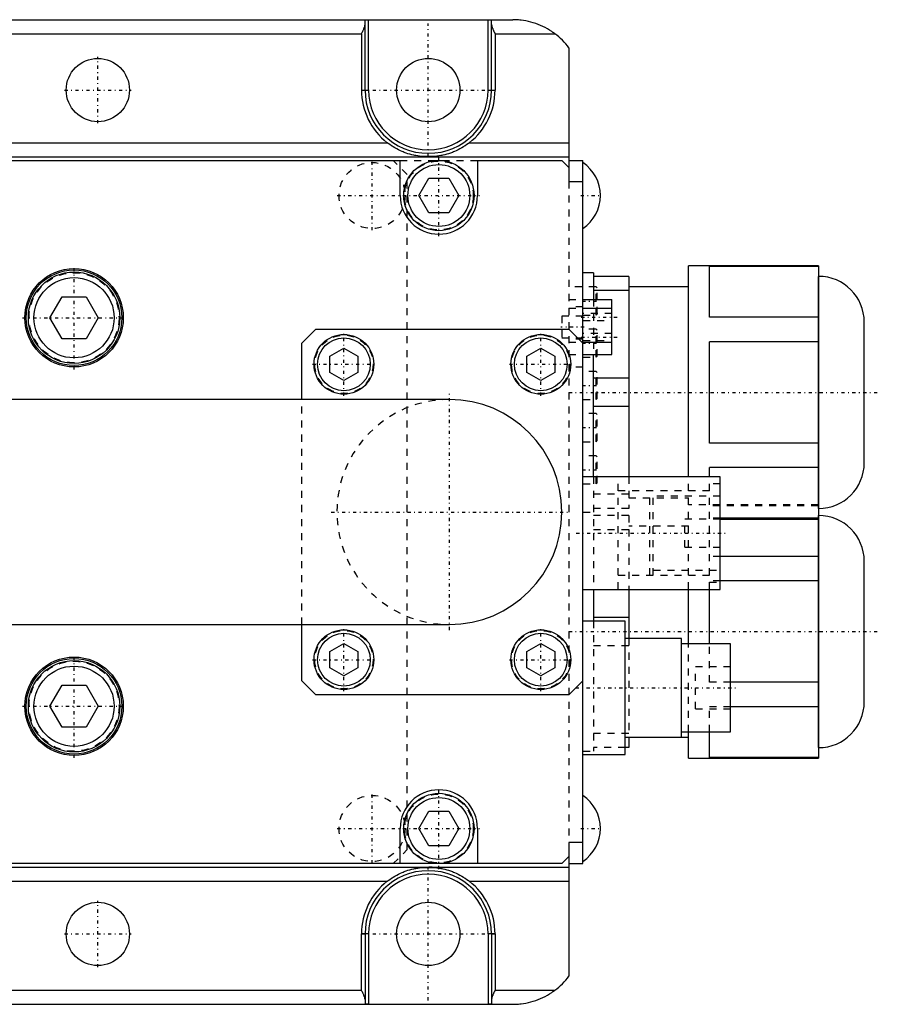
# Model space of a CAD drawing. Extents: x -292 to 171, y -70 to 70.
# Tile 13 of 13: x 49 to 171, y -70 to 70. Entities that reach past the tile are written whole.
import ezdxf

# ---------------------------------------------------------------- set-up
doc = ezdxf.new("R2010")
doc.units = 0
doc.linetypes.add('CENTER', pattern=[1.5, 0.45, -0.5, 0.05, -0.5])
doc.linetypes.add('DASHED', pattern=[2, 1, -1])
for name, color, linetype in [('AM_0', 7, 'CONTINUOUS'), ('AM_3', 7, 'DASHED'), ('AM_7', 7, 'CENTER')]:
    doc.layers.add(name, color=color, linetype=linetype)

msp = doc.modelspace()

# ---------------------------------------------------------------- linework, layer by layer
at = {"layer": 'AM_0', "color": 7, "linetype": 'CONTINUOUS'}
for p, q in [((-21, 70), (119, 70)), ((98.5, 60), (98.5, 70)), ((115.5, 60), (115.5, 70)), ((98, 60), (98, 69.94)), ((116, 60), (116, 69.94)), ((-3.5, 68), (97.5, 68)), ((97.5, 68), (97.5, 60)), ((116.5, 68), (125, 68)), ((116.5, 68), (116.5, 60)), ((127, 66), (127, 47)), ((97.5, 60), (98.5, 60)), ((115.5, 60), (116.5, 60)), ((-7.17, 52.5), (101.17, 52.5)), ((112.83, 52.5), (127, 52.5)), ((-31.9, 50.5), (127, 50.5)), ((108.1, 50.56), (105.9, 50.56)), ((44, 50), (103, 50)), ((103, 45), (103, 50)), ((114, 50), (114, 45)), ((114, 50), (126, 50)), ((126, 50), (127, 49)), ((127, 50), (129, 50)), ((129, -50), (129, 50)), ((105.64, 45), (107.07, 47.48)), ((107.07, 47.48), (109.93, 47.48)), ((109.93, 47.48), (111.36, 45)), ((127, 47), (129, 47)), ((107.07, 42.52), (105.64, 45)), ((111.36, 45), (109.93, 42.52)), ((109.93, 42.52), (107.07, 42.52)), ((162.47, 35), (144, 35)), ((144, 4.99), (144, 35)), ((162.47, 35), (162.47, -35)), ((130.5, 34), (129, 34)), ((130.5, 34), (130.5, 30.2)), ((147, 27.69), (147, 34.89)), ((162.47, 34.89), (147, 34.89)), ((135.5, 33.5), (130.5, 33.5)), ((135.5, 33.5), (135.5, 5)), ((162.51, 33.5), (162.47, 33.5)), ((162.51, 0.5), (162.51, 33.5)), ((135.5, 31.48), (130.5, 31.48)), ((144, 32), (135.5, 32)), ((53.19, 27.62), (54.91, 30.59)), ((54.91, 30.59), (58.34, 30.59)), ((58.34, 30.59), (60.06, 27.62)), ((129, 30.2), (133.1, 30.2)), ((133.1, 22.4), (133.1, 30.2)), ((129, 28.96), (133.1, 28.96)), ((54.91, 24.64), (53.19, 27.62)), ((60.06, 27.62), (58.34, 24.64)), ((162.47, 27.69), (147, 27.69)), ((169, 6.99), (169, 27.01)), ((89, 24), (91, 26)), ((91, 26), (127, 26)), ((127, 26), (129, 24)), ((58.34, 24.64), (54.91, 24.64)), ((89, 16), (89, 24)), ((129, 24.16), (133.1, 24.16)), ((147, 9.81), (147, 24.19)), ((162.47, 24.19), (147, 24.19)), ((93, 22.15), (95, 23.31)), ((95, 23.31), (97, 22.15)), ((121, 22.15), (123, 23.31)), ((123, 23.31), (125, 22.15)), ((129, 22.4), (133.1, 22.4)), ((130.5, 5), (130.5, 22.41)), ((93, 19.85), (93, 22.15)), ((97, 22.15), (97, 19.85)), ((121, 19.85), (121, 22.15)), ((125, 22.15), (125, 19.85)), ((95, 18.69), (93, 19.85)), ((97, 19.85), (95, 18.69)), ((123, 18.69), (121, 19.85)), ((125, 19.85), (123, 18.69)), ((135.5, 19.02), (130.5, 19.02)), ((110, 16), (11.15, 16)), ((135.5, 14.98), (130.5, 14.98)), ((162.47, 9.81), (147, 9.81)), ((147, 5), (147, 6.31)), ((162.47, 6.31), (147, 6.31)), ((148.5, 5), (129, 5)), ((148.5, -11), (148.5, 5)), ((162.47, 0.5), (162.51, 0.5)), ((162.47, -0.89), (148.5, -0.89)), ((148.5, -1), (162.47, -1)), ((162.51, -0.5), (162.47, -0.5)), ((162.51, -33.5), (162.51, -0.5)), ((162.47, -6.31), (148.5, -6.31)), ((169, -27.01), (169, -6.99)), ((129, -11), (148.5, -11)), ((130.5, -11), (130.5, -15.5)), ((135.5, -11), (135.5, -18)), ((144, -18.75), (144, -10.99)), ((147, -18.75), (147, -10.99)), ((162.47, -9.81), (148.5, -9.81)), ((135.5, -14.98), (130.5, -14.98)), ((11.15, -16), (110, -16)), ((89, -24), (89, -16)), ((135, -15.5), (129, -15.5)), ((135, -34.5), (135, -15.5)), ((143, -18), (135, -18)), ((143, -32), (143, -18)), ((93, -19.85), (95, -18.69)), ((95, -18.69), (97, -19.85)), ((121, -19.85), (123, -18.69)), ((123, -18.69), (125, -19.85)), ((150, -18.75), (143, -18.75)), ((150, -31.25), (150, -18.75)), ((93, -22.15), (93, -19.85)), ((97, -19.85), (97, -22.15)), ((121, -22.15), (121, -19.85)), ((125, -19.85), (125, -22.15)), ((95, -23.31), (93, -22.15)), ((97, -22.15), (95, -23.31)), ((123, -23.31), (121, -22.15)), ((125, -22.15), (123, -23.31)), ((53.19, -27.62), (54.91, -24.64)), ((54.91, -24.64), (58.34, -24.64)), ((58.34, -24.64), (60.06, -27.62)), ((91, -26), (89, -24)), ((129, -24), (127, -26)), ((162.47, -24.19), (150, -24.19)), ((127, -26), (91, -26)), ((54.91, -30.59), (53.19, -27.62)), ((60.06, -27.62), (58.34, -30.59)), ((162.47, -27.69), (150, -27.69)), ((58.34, -30.59), (54.91, -30.59)), ((135, -32), (144, -32)), ((135.5, -32.02), (135.5, -33.5)), ((143, -31.25), (150, -31.25)), ((144, -35), (144, -31.27)), ((147, -34.89), (147, -31.27)), ((135.5, -33.5), (135, -33.5)), ((162.47, -33.5), (162.51, -33.5)), ((129, -34.5), (135, -34.5)), ((144, -35), (162.47, -35)), ((162.47, -34.89), (147, -34.89)), ((105.64, -45), (107.07, -42.53)), ((107.07, -42.53), (109.93, -42.53)), ((109.93, -42.53), (111.36, -45)), ((103, -50), (103, -45)), ((107.07, -47.48), (105.64, -45)), ((111.36, -45), (109.93, -47.48)), ((114, -45), (114, -50)), ((109.93, -47.48), (107.07, -47.48)), ((129, -47), (127, -47)), ((127, -47), (127, -66)), ((127, -49), (126, -50)), ((126, -50), (-31, -50)), ((127, -50), (129, -50)), ((-31.9, -50.5), (127, -50.5)), ((105.9, -50.56), (108.1, -50.56)), ((-7.17, -52.5), (101.17, -52.5)), ((112.83, -52.5), (127, -52.5)), ((97.5, -68), (97.5, -60)), ((98.5, -60), (97.5, -60)), ((98, -60), (98, -69.94)), ((98.5, -60), (98.5, -70)), ((115.5, -60), (115.5, -70)), ((116.5, -60), (115.5, -60)), ((116, -60), (116, -69.94)), ((116.5, -60), (116.5, -68)), ((-3.5, -68), (97.5, -68)), ((116.5, -68), (125, -68)), ((-21, -70), (119, -70))]:
    msp.add_line(p, q, dxfattribs=at)
for points in [[(98, 69.94, 0), (98, 69.94, 0), (98, 69.94, 0), (98, 69.94, 0), (98, 69.94, 0), (98, 69.94, 0), (98, 69.94, 0), (98, 69.95, 0), (98, 69.95, 0), (98, 69.95, 0), (98, 69.95, 0), (98, 69.95, 0), (98, 69.95, 0), (98.01, 69.95, 0), (98.01, 69.96, 0), (98.01, 69.96, 0), (98.01, 69.96, 0), (98.01, 69.96, 0), (98.01, 69.96, 0), (98.01, 69.96, 0), (98.01, 69.96, 0), (98.02, 69.96, 0), (98.02, 69.96, 0), (98.02, 69.97, 0), (98.02, 69.97, 0), (98.02, 69.97, 0), (98.02, 69.97, 0), (98.02, 69.97, 0), (98.03, 69.97, 0), (98.03, 69.97, 0), (98.03, 69.97, 0), (98.03, 69.97, 0), (98.04, 69.98, 0), (98.04, 69.98, 0), (98.04, 69.98, 0), (98.04, 69.98, 0), (98.04, 69.98, 0), (98.05, 69.98, 0), (98.05, 69.98, 0), (98.05, 69.98, 0), (98.06, 69.98, 0), (98.06, 69.98, 0), (98.06, 69.98, 0), (98.06, 69.98, 0), (98.07, 69.98, 0), (98.07, 69.99, 0), (98.08, 69.99, 0), (98.08, 69.99, 0), (98.08, 69.99, 0), (98.08, 69.99, 0), (98.09, 69.99, 0), (98.09, 69.99, 0), (98.1, 69.99, 0), (98.1, 69.99, 0), (98.1, 69.99, 0), (98.1, 69.99, 0), (98.11, 69.99, 0), (98.11, 69.99, 0), (98.12, 69.99, 0), (98.12, 69.99, 0), (98.13, 69.99, 0), (98.13, 69.99, 0), (98.13, 69.99, 0), (98.14, 69.99, 0), (98.14, 69.99, 0), (98.14, 69.99, 0), (98.15, 69.99, 0), (98.15, 70, 0), (98.16, 70, 0), (98.16, 70, 0), (98.16, 70, 0), (98.17, 70, 0), (98.17, 70, 0), (98.18, 70, 0), (98.18, 70, 0), (98.19, 70, 0), (98.19, 70, 0), (98.2, 70, 0), (98.2, 70, 0), (98.21, 70, 0), (98.21, 70, 0), (98.22, 70, 0), (98.23, 70, 0), (98.23, 70, 0), (98.23, 70, 0), (98.24, 70, 0), (98.24, 70, 0), (98.25, 70, 0), (98.26, 70, 0), (98.26, 70, 0), (98.27, 70, 0), (98.27, 70, 0), (98.28, 70, 0), (98.28, 70, 0), (98.29, 70, 0), (98.3, 70, 0), (98.3, 70, 0), (98.31, 70, 0), (98.31, 70, 0), (98.32, 70, 0), (98.32, 70, 0), (98.33, 70, 0), (98.34, 70, 0), (98.35, 70, 0), (98.35, 70, 0), (98.35, 70, 0), (98.36, 70, 0), (98.37, 70, 0), (98.37, 70, 0), (98.37, 70, 0), (98.38, 70, 0), (98.39, 70, 0), (98.39, 70, 0), (98.4, 70, 0), (98.4, 70, 0), (98.41, 70, 0), (98.42, 70, 0), (98.42, 70, 0), (98.43, 70, 0), (98.44, 70, 0), (98.44, 70, 0), (98.45, 70, 0), (98.45, 70, 0), (98.46, 70, 0), (98.47, 70, 0), (98.48, 70, 0), (98.48, 70, 0), (98.48, 70, 0), (98.49, 70, 0), (98.5, 70, 0), (98.5, 70, 0)], [(115.5, 70, 0), (115.5, 70, 0), (115.51, 70, 0), (115.52, 70, 0), (115.52, 70, 0), (115.52, 70, 0), (115.53, 70, 0), (115.54, 70, 0), (115.55, 70, 0), (115.55, 70, 0), (115.56, 70, 0), (115.56, 70, 0), (115.57, 70, 0), (115.58, 70, 0), (115.58, 70, 0), (115.59, 70, 0), (115.6, 70, 0), (115.6, 70, 0), (115.61, 70, 0), (115.61, 70, 0), (115.62, 70, 0), (115.63, 70, 0), (115.63, 70, 0), (115.63, 70, 0), (115.64, 70, 0), (115.65, 70, 0), (115.65, 70, 0), (115.65, 70, 0), (115.66, 70, 0), (115.67, 70, 0), (115.68, 70, 0), (115.68, 70, 0), (115.69, 70, 0), (115.69, 70, 0), (115.7, 70, 0), (115.7, 70, 0), (115.71, 70, 0), (115.72, 70, 0), (115.72, 70, 0), (115.73, 70, 0), (115.73, 70, 0), (115.74, 70, 0), (115.74, 70, 0), (115.75, 70, 0), (115.76, 70, 0), (115.76, 70, 0), (115.77, 70, 0), (115.77, 70, 0), (115.77, 70, 0), (115.78, 70, 0), (115.79, 70, 0), (115.79, 70, 0), (115.8, 70, 0), (115.8, 70, 0), (115.81, 70, 0), (115.81, 70, 0), (115.82, 70, 0), (115.82, 70, 0), (115.83, 70, 0), (115.83, 70, 0), (115.84, 70, 0), (115.84, 70, 0), (115.84, 70, 0), (115.85, 70, 0), (115.85, 69.99, 0), (115.86, 69.99, 0), (115.86, 69.99, 0), (115.86, 69.99, 0), (115.87, 69.99, 0), (115.87, 69.99, 0), (115.87, 69.99, 0), (115.88, 69.99, 0), (115.88, 69.99, 0), (115.89, 69.99, 0), (115.89, 69.99, 0), (115.9, 69.99, 0), (115.9, 69.99, 0), (115.9, 69.99, 0), (115.9, 69.99, 0), (115.91, 69.99, 0), (115.91, 69.99, 0), (115.92, 69.99, 0), (115.92, 69.99, 0), (115.92, 69.99, 0), (115.92, 69.99, 0), (115.93, 69.99, 0), (115.93, 69.98, 0), (115.94, 69.98, 0), (115.94, 69.98, 0), (115.94, 69.98, 0), (115.94, 69.98, 0), (115.95, 69.98, 0), (115.95, 69.98, 0), (115.95, 69.98, 0), (115.96, 69.98, 0), (115.96, 69.98, 0), (115.96, 69.98, 0), (115.96, 69.98, 0), (115.96, 69.98, 0), (115.97, 69.97, 0), (115.97, 69.97, 0), (115.97, 69.97, 0), (115.97, 69.97, 0), (115.98, 69.97, 0), (115.98, 69.97, 0), (115.98, 69.97, 0), (115.98, 69.97, 0), (115.98, 69.97, 0), (115.98, 69.96, 0), (115.98, 69.96, 0), (115.99, 69.96, 0), (115.99, 69.96, 0), (115.99, 69.96, 0), (115.99, 69.96, 0), (115.99, 69.96, 0), (115.99, 69.96, 0), (115.99, 69.96, 0), (115.99, 69.95, 0), (116, 69.95, 0), (116, 69.95, 0), (116, 69.95, 0), (116, 69.95, 0), (116, 69.95, 0), (116, 69.95, 0), (116, 69.94, 0), (116, 69.94, 0), (116, 69.94, 0), (116, 69.94, 0), (116, 69.94, 0), (116, 69.94, 0), (116, 69.94, 0)], [(125, 68, 0), (124.98, 68.02, 0), (124.93, 68.05, 0), (124.88, 68.09, 0), (124.85, 68.11, 0), (124.83, 68.13, 0), (124.78, 68.16, 0), (124.73, 68.2, 0), (124.55, 68.32, 0), (124.25, 68.51, 0), (124.09, 68.61, 0), (123.93, 68.7, 0), (123.61, 68.87, 0), (123.29, 69.03, 0), (122.95, 69.18, 0), (122.62, 69.32, 0), (122.28, 69.45, 0), (122.1, 69.51, 0), (121.93, 69.56, 0), (121.58, 69.66, 0), (121.24, 69.75, 0), (120.89, 69.82, 0), (120.54, 69.88, 0), (120.19, 69.93, 0), (120.02, 69.95, 0), (119.85, 69.96, 0), (119.5, 69.99, 0), (119.17, 70, 0), (119, 70, 0)], [(97.5, 68, 0), (97.52, 68.04, 0), (97.56, 68.11, 0), (97.59, 68.19, 0), (97.61, 68.23, 0), (97.63, 68.27, 0), (97.67, 68.34, 0), (97.71, 68.42, 0), (97.74, 68.5, 0), (97.78, 68.58, 0), (97.81, 68.65, 0), (97.83, 68.69, 0), (97.84, 68.73, 0), (97.87, 68.8, 0), (97.9, 68.88, 0), (97.93, 68.95, 0), (97.95, 69.02, 0), (97.97, 69.09, 0), (97.98, 69.13, 0), (97.98, 69.16, 0), (97.99, 69.2, 0), (97.99, 69.21, 0), (97.99, 69.22, 0), (97.99, 69.23, 0), (97.99, 69.23, 0), (98, 69.24, 0), (98, 69.25, 0), (98, 69.26, 0), (98, 69.28, 0), (98, 69.29, 0), (98, 69.29, 0), (98, 69.3, 0), (98, 69.31, 0), (98, 69.32, 0), (98, 69.32, 0)], [(116, 69.32, 0), (116, 69.32, 0), (116, 69.31, 0), (116, 69.3, 0), (116, 69.29, 0), (116, 69.29, 0), (116, 69.28, 0), (116, 69.26, 0), (116, 69.25, 0), (116, 69.24, 0), (116.01, 69.23, 0), (116.01, 69.23, 0), (116.01, 69.22, 0), (116.01, 69.21, 0), (116.01, 69.2, 0), (116.02, 69.16, 0), (116.02, 69.13, 0), (116.03, 69.09, 0), (116.05, 69.02, 0), (116.07, 68.95, 0), (116.1, 68.88, 0), (116.13, 68.8, 0), (116.16, 68.73, 0), (116.17, 68.69, 0), (116.19, 68.65, 0), (116.22, 68.58, 0), (116.26, 68.5, 0), (116.29, 68.42, 0), (116.33, 68.34, 0), (116.37, 68.27, 0), (116.39, 68.23, 0), (116.41, 68.19, 0), (116.44, 68.11, 0), (116.48, 68.04, 0), (116.5, 68, 0)], [(105.9, 50.56, 0), (105.77, 50.58, 0), (105.49, 50.62, 0), (105.21, 50.67, 0), (105.07, 50.7, 0), (104.93, 50.73, 0), (104.66, 50.79, 0), (104.38, 50.87, 0), (104.11, 50.95, 0), (103.83, 51.04, 0), (103.56, 51.14, 0), (103.43, 51.2, 0), (103.29, 51.25, 0), (103.03, 51.37, 0), (102.77, 51.5, 0), (102.51, 51.63, 0), (102.25, 51.77, 0), (102, 51.92, 0), (101.88, 52, 0), (101.76, 52.08, 0), (101.52, 52.24, 0), (101.28, 52.41, 0), (101.17, 52.5, 0)], [(112.83, 52.5, 0), (112.72, 52.41, 0), (112.48, 52.24, 0), (112.24, 52.08, 0), (112.12, 52, 0), (112, 51.92, 0), (111.75, 51.77, 0), (111.49, 51.63, 0), (111.23, 51.5, 0), (110.97, 51.37, 0), (110.71, 51.25, 0), (110.57, 51.2, 0), (110.44, 51.14, 0), (110.17, 51.04, 0), (109.89, 50.95, 0), (109.62, 50.87, 0), (109.34, 50.79, 0), (109.07, 50.73, 0), (108.93, 50.7, 0), (108.79, 50.67, 0), (108.51, 50.62, 0), (108.23, 50.58, 0), (108.1, 50.56, 0)], [(101.17, -52.5, 0), (101.28, -52.41, 0), (101.52, -52.24, 0), (101.76, -52.08, 0), (101.88, -52, 0), (102, -51.92, 0), (102.25, -51.77, 0), (102.51, -51.63, 0), (102.77, -51.5, 0), (103.03, -51.37, 0), (103.29, -51.25, 0), (103.43, -51.2, 0), (103.56, -51.14, 0), (103.83, -51.04, 0), (104.11, -50.95, 0), (104.38, -50.87, 0), (104.66, -50.79, 0), (104.93, -50.73, 0), (105.07, -50.7, 0), (105.21, -50.67, 0), (105.49, -50.62, 0), (105.77, -50.58, 0), (105.9, -50.56, 0)], [(108.1, -50.56, 0), (108.23, -50.58, 0), (108.51, -50.62, 0), (108.79, -50.67, 0), (108.93, -50.7, 0), (109.07, -50.73, 0), (109.34, -50.79, 0), (109.62, -50.87, 0), (109.89, -50.95, 0), (110.17, -51.04, 0), (110.44, -51.14, 0), (110.57, -51.2, 0), (110.71, -51.25, 0), (110.97, -51.37, 0), (111.23, -51.5, 0), (111.49, -51.63, 0), (111.75, -51.77, 0), (112, -51.92, 0), (112.12, -52, 0), (112.24, -52.08, 0), (112.48, -52.24, 0), (112.72, -52.41, 0), (112.83, -52.5, 0)], [(98, -69.32, 0), (98, -69.32, 0), (98, -69.31, 0), (98, -69.3, 0), (98, -69.29, 0), (98, -69.29, 0), (98, -69.28, 0), (98, -69.26, 0), (98, -69.25, 0), (98, -69.24, 0), (97.99, -69.23, 0), (97.99, -69.23, 0), (97.99, -69.22, 0), (97.99, -69.21, 0), (97.99, -69.2, 0), (97.98, -69.16, 0), (97.98, -69.13, 0), (97.97, -69.09, 0), (97.95, -69.02, 0), (97.93, -68.95, 0), (97.9, -68.88, 0), (97.87, -68.8, 0), (97.84, -68.73, 0), (97.83, -68.69, 0), (97.81, -68.65, 0), (97.78, -68.58, 0), (97.74, -68.5, 0), (97.71, -68.42, 0), (97.67, -68.34, 0), (97.63, -68.27, 0), (97.61, -68.23, 0), (97.59, -68.19, 0), (97.56, -68.11, 0), (97.52, -68.04, 0), (97.5, -68, 0)], [(116.5, -68, 0), (116.48, -68.04, 0), (116.44, -68.11, 0), (116.41, -68.19, 0), (116.39, -68.23, 0), (116.37, -68.27, 0), (116.33, -68.34, 0), (116.29, -68.42, 0), (116.26, -68.5, 0), (116.22, -68.58, 0), (116.19, -68.65, 0), (116.17, -68.69, 0), (116.16, -68.73, 0), (116.13, -68.8, 0), (116.1, -68.88, 0), (116.07, -68.95, 0), (116.05, -69.02, 0), (116.03, -69.09, 0), (116.02, -69.13, 0), (116.02, -69.16, 0), (116.01, -69.2, 0), (116.01, -69.21, 0), (116.01, -69.22, 0), (116.01, -69.23, 0), (116.01, -69.23, 0), (116, -69.24, 0), (116, -69.25, 0), (116, -69.26, 0), (116, -69.28, 0), (116, -69.29, 0), (116, -69.29, 0), (116, -69.3, 0), (116, -69.31, 0), (116, -69.32, 0), (116, -69.32, 0)], [(119, -70, 0), (119.17, -70, 0), (119.5, -69.99, 0), (119.85, -69.96, 0), (120.02, -69.95, 0), (120.19, -69.93, 0), (120.54, -69.88, 0), (120.89, -69.82, 0), (121.24, -69.75, 0), (121.58, -69.66, 0), (121.93, -69.56, 0), (122.1, -69.51, 0), (122.28, -69.45, 0), (122.62, -69.32, 0), (122.95, -69.18, 0), (123.29, -69.03, 0), (123.61, -68.87, 0), (123.93, -68.7, 0), (124.09, -68.61, 0), (124.25, -68.51, 0), (124.55, -68.32, 0), (124.73, -68.2, 0), (124.78, -68.16, 0), (124.83, -68.13, 0), (124.85, -68.11, 0), (124.88, -68.09, 0), (124.93, -68.05, 0), (124.98, -68.02, 0), (125, -68, 0)], [(98.5, -70, 0), (98.5, -70, 0), (98.49, -70, 0), (98.48, -70, 0), (98.48, -70, 0), (98.48, -70, 0), (98.47, -70, 0), (98.46, -70, 0), (98.45, -70, 0), (98.45, -70, 0), (98.44, -70, 0), (98.44, -70, 0), (98.43, -70, 0), (98.42, -70, 0), (98.42, -70, 0), (98.41, -70, 0), (98.4, -70, 0), (98.4, -70, 0), (98.39, -70, 0), (98.39, -70, 0), (98.38, -70, 0), (98.37, -70, 0), (98.37, -70, 0), (98.37, -70, 0), (98.36, -70, 0), (98.35, -70, 0), (98.35, -70, 0), (98.35, -70, 0), (98.34, -70, 0), (98.33, -70, 0), (98.32, -70, 0), (98.32, -70, 0), (98.31, -70, 0), (98.31, -70, 0), (98.3, -70, 0), (98.3, -70, 0), (98.29, -70, 0), (98.28, -70, 0), (98.28, -70, 0), (98.27, -70, 0), (98.27, -70, 0), (98.26, -70, 0), (98.26, -70, 0), (98.25, -70, 0), (98.24, -70, 0), (98.24, -70, 0), (98.23, -70, 0), (98.23, -70, 0), (98.23, -70, 0), (98.22, -70, 0), (98.21, -70, 0), (98.21, -70, 0), (98.2, -70, 0), (98.2, -70, 0), (98.19, -70, 0), (98.19, -70, 0), (98.18, -70, 0), (98.18, -70, 0), (98.17, -70, 0), (98.17, -70, 0), (98.16, -70, 0), (98.16, -70, 0), (98.16, -70, 0), (98.15, -70, 0), (98.15, -69.99, 0), (98.14, -69.99, 0), (98.14, -69.99, 0), (98.14, -69.99, 0), (98.13, -69.99, 0), (98.13, -69.99, 0), (98.13, -69.99, 0), (98.12, -69.99, 0), (98.12, -69.99, 0), (98.11, -69.99, 0), (98.11, -69.99, 0), (98.1, -69.99, 0), (98.1, -69.99, 0), (98.1, -69.99, 0), (98.1, -69.99, 0), (98.09, -69.99, 0), (98.09, -69.99, 0), (98.08, -69.99, 0), (98.08, -69.99, 0), (98.08, -69.99, 0), (98.08, -69.99, 0), (98.07, -69.99, 0), (98.07, -69.98, 0), (98.06, -69.98, 0), (98.06, -69.98, 0), (98.06, -69.98, 0), (98.06, -69.98, 0), (98.05, -69.98, 0), (98.05, -69.98, 0), (98.05, -69.98, 0), (98.04, -69.98, 0), (98.04, -69.98, 0), (98.04, -69.98, 0), (98.04, -69.98, 0), (98.04, -69.98, 0), (98.03, -69.97, 0), (98.03, -69.97, 0), (98.03, -69.97, 0), (98.03, -69.97, 0), (98.02, -69.97, 0), (98.02, -69.97, 0), (98.02, -69.97, 0), (98.02, -69.97, 0), (98.02, -69.97, 0), (98.02, -69.96, 0), (98.02, -69.96, 0), (98.01, -69.96, 0), (98.01, -69.96, 0), (98.01, -69.96, 0), (98.01, -69.96, 0), (98.01, -69.96, 0), (98.01, -69.96, 0), (98.01, -69.96, 0), (98.01, -69.95, 0), (98, -69.95, 0), (98, -69.95, 0), (98, -69.95, 0), (98, -69.95, 0), (98, -69.95, 0), (98, -69.95, 0), (98, -69.94, 0), (98, -69.94, 0), (98, -69.94, 0), (98, -69.94, 0), (98, -69.94, 0), (98, -69.94, 0), (98, -69.94, 0)], [(116, -69.94, 0), (116, -69.94, 0), (116, -69.94, 0), (116, -69.94, 0), (116, -69.94, 0), (116, -69.94, 0), (116, -69.94, 0), (116, -69.95, 0), (116, -69.95, 0), (116, -69.95, 0), (116, -69.95, 0), (116, -69.95, 0), (116, -69.95, 0), (115.99, -69.95, 0), (115.99, -69.96, 0), (115.99, -69.96, 0), (115.99, -69.96, 0), (115.99, -69.96, 0), (115.99, -69.96, 0), (115.99, -69.96, 0), (115.99, -69.96, 0), (115.98, -69.96, 0), (115.98, -69.96, 0), (115.98, -69.97, 0), (115.98, -69.97, 0), (115.98, -69.97, 0), (115.98, -69.97, 0), (115.98, -69.97, 0), (115.97, -69.97, 0), (115.97, -69.97, 0), (115.97, -69.97, 0), (115.97, -69.97, 0), (115.96, -69.98, 0), (115.96, -69.98, 0), (115.96, -69.98, 0), (115.96, -69.98, 0), (115.96, -69.98, 0), (115.95, -69.98, 0), (115.95, -69.98, 0), (115.95, -69.98, 0), (115.94, -69.98, 0), (115.94, -69.98, 0), (115.94, -69.98, 0), (115.94, -69.98, 0), (115.93, -69.98, 0), (115.93, -69.99, 0), (115.92, -69.99, 0), (115.92, -69.99, 0), (115.92, -69.99, 0), (115.92, -69.99, 0), (115.91, -69.99, 0), (115.91, -69.99, 0), (115.9, -69.99, 0), (115.9, -69.99, 0), (115.9, -69.99, 0), (115.9, -69.99, 0), (115.89, -69.99, 0), (115.89, -69.99, 0), (115.88, -69.99, 0), (115.88, -69.99, 0), (115.87, -69.99, 0), (115.87, -69.99, 0), (115.87, -69.99, 0), (115.86, -69.99, 0), (115.86, -69.99, 0), (115.86, -69.99, 0), (115.85, -69.99, 0), (115.85, -70, 0), (115.84, -70, 0), (115.84, -70, 0), (115.84, -70, 0), (115.83, -70, 0), (115.83, -70, 0), (115.82, -70, 0), (115.82, -70, 0), (115.81, -70, 0), (115.81, -70, 0), (115.8, -70, 0), (115.8, -70, 0), (115.79, -70, 0), (115.79, -70, 0), (115.78, -70, 0), (115.77, -70, 0), (115.77, -70, 0), (115.77, -70, 0), (115.76, -70, 0), (115.76, -70, 0), (115.75, -70, 0), (115.74, -70, 0), (115.74, -70, 0), (115.73, -70, 0), (115.73, -70, 0), (115.72, -70, 0), (115.72, -70, 0), (115.71, -70, 0), (115.7, -70, 0), (115.7, -70, 0), (115.69, -70, 0), (115.69, -70, 0), (115.68, -70, 0), (115.68, -70, 0), (115.67, -70, 0), (115.66, -70, 0), (115.65, -70, 0), (115.65, -70, 0), (115.65, -70, 0), (115.64, -70, 0), (115.63, -70, 0), (115.63, -70, 0), (115.63, -70, 0), (115.62, -70, 0), (115.61, -70, 0), (115.61, -70, 0), (115.6, -70, 0), (115.6, -70, 0), (115.59, -70, 0), (115.58, -70, 0), (115.58, -70, 0), (115.57, -70, 0), (115.56, -70, 0), (115.56, -70, 0), (115.55, -70, 0), (115.55, -70, 0), (115.54, -70, 0), (115.53, -70, 0), (115.52, -70, 0), (115.52, -70, 0), (115.52, -70, 0), (115.51, -70, 0), (115.5, -70, 0), (115.5, -70, 0)]]:
    msp.add_polyline3d(points, dxfattribs=at)
for centre, radius in [((60, 60), 4.5), ((107, 60), 4.5), ((108.5, 45), 5), ((108.5, 45), 4.4), ((56.62, 27.62), 7), ((56.62, 27.62), 6.8), ((56.62, 27.62), 6.5), ((56.62, 27.62), 5.7), ((95, 21), 4.25), ((123, 21), 4.25), ((95, 21), 3.75), ((123, 21), 3.75), ((95, -21), 4.25), ((123, -21), 4.25), ((95, -21), 3.75), ((123, -21), 3.75), ((56.62, -27.62), 7), ((56.62, -27.62), 6.8), ((56.62, -27.62), 6.5), ((56.62, -27.62), 5.7), ((108.5, -45), 5), ((108.5, -45), 4.4), ((60, -60), 4.5), ((107, -60), 4.5)]:
    msp.add_circle(centre, radius, dxfattribs=at)
for centre, radius, start, end in [((119, 60), 10, 36.8699, 53.1301), ((107, 60), 9.5, 180, 232.1364), ((107, 60), 9, 180, 0), ((107, 60), 8.5, 180, 0), ((107, 60), 9.5, 307.8636, 0), ((125.8, 45), 5.67, 304.3588, 55.6412), ((108.5, 45), 5.5, 180, 0), ((162.51, 27.01), 6.49, 0, 90), ((110, 0), 16, 270, 90), ((162.51, 6.99), 6.49, 270, 0), ((162.51, -6.99), 6.49, 0, 90), ((162.51, -27.01), 6.49, 270, 0), ((108.5, -45), 5.5, 0, 180), ((125.8, -45), 5.67, 304.3588, 55.6412), ((107, -60), 9, 0, 180), ((107, -60), 8.5, 0, 180), ((107, -60), 9.5, 127.8636, 180), ((107, -60), 9.5, 0, 52.1364), ((119, -60), 10, 306.8699, 323.1301)]:
    msp.add_arc(centre, radius, start, end, dxfattribs=at)
at = {"layer": 'AM_3', "color": 6, "linetype": 'DASHED'}
for p, q in [((104, 48), (102, 50)), ((103, 50), (114, 50)), ((104, -48), (104, 48)), ((127, 47), (127, -47)), ((130.85, 32), (127, 32)), ((131, 31.85), (130.85, 32)), ((130.85, 28), (130.85, 32)), ((131, 28.15), (131, 31.85)), ((127, 30.2), (129, 30.2)), ((130.5, 30.2), (130.5, 22.41)), ((129, 29.19), (127, 29.19)), ((127, 28.97), (133.1, 28.97)), ((127, 28.96), (129, 28.96)), ((133.1, 28.22), (129, 28.22)), ((129, 28), (130.85, 28)), ((130.85, 28), (131, 28.15)), ((129, 27.85), (126, 27.85)), ((126, 27.85), (126, 24.75)), ((129, 27.22), (133.1, 27.22)), ((130.85, 26), (129, 26)), ((133.1, 25.38), (129, 25.38)), ((131, 25.85), (130.85, 26)), ((130.85, 22), (130.85, 26)), ((131, 22.15), (131, 25.85)), ((126, 24.75), (129, 24.75)), ((129, 24.59), (127, 24.59)), ((127, 24.17), (133.1, 24.17)), ((127, 24.16), (129, 24.16)), ((129, 24.38), (133.1, 24.38)), ((127, 22.4), (129, 22.4)), ((129, 22), (130.85, 22)), ((130.85, 22), (131, 22.15)), ((129, 20.6), (127, 20.6)), ((130.85, 20), (129, 20)), ((131, 19.85), (130.85, 20)), ((130.85, 16), (130.85, 20)), ((131, 16.15), (131, 19.85)), ((89, -16), (89, 16)), ((129, 16), (130.85, 16)), ((130.85, 16), (131, 16.15)), ((130.85, 14), (129, 14)), ((131, 13.85), (130.85, 14)), ((130.85, 10), (130.85, 14)), ((131, 10.15), (131, 13.85)), ((129, 10), (130.85, 10)), ((130.85, 10), (131, 10.15)), ((130.85, 8), (129, 8)), ((131, 7.85), (130.85, 8)), ((130.85, 4), (130.85, 8)), ((131, 4.15), (131, 7.85)), ((130.5, 5), (130.5, -11)), ((134, -11), (134, 5)), ((135.5, 5), (135.5, 0.5)), ((144, -10.99), (144, 4.99)), ((147, -10.99), (147, 5)), ((129, 4), (130.85, 4)), ((130.85, 4), (131, 4.15)), ((147, 3), (134, 3)), ((138.5, -9), (138.5, 3)), ((139, -9), (139, 3)), ((148.5, 4), (147, 4)), ((135.5, 2.52), (130.5, 2.52)), ((135.5, 2), (144, 2)), ((148.5, 2.25), (139, 2.25)), ((129, 0), (130.5, 0)), ((135.5, 0.5), (130.5, 0.5)), ((162.47, 1), (144, 1)), ((162.47, 0.89), (147, 0.89)), ((135.5, -0.5), (130.5, -0.5)), ((135.5, -0.5), (135.5, -11)), ((148.5, -1), (143.5, -1)), ((143.5, -5), (143.5, -1)), ((148.5, -0.89), (147, -0.89)), ((135.5, -2.52), (130.5, -2.52)), ((144, -2), (135.5, -2)), ((143.5, -5), (148.5, -5)), ((148.5, -6.31), (147, -6.31)), ((139, -8.25), (148.5, -8.25)), ((134, -9), (147, -9)), ((148.5, -9.81), (147, -9.81)), ((147, -10), (148.5, -10)), ((130.5, -15.5), (130.5, -34)), ((135.5, -18), (135.5, -32.02)), ((135.5, -19.02), (130.5, -19.02)), ((144, -31.27), (144, -18.75)), ((147, -24.19), (147, -18.75)), ((150, -22), (145, -22)), ((145, -28), (145, -22)), ((150, -24.19), (147, -24.19)), ((145, -28), (150, -28)), ((150, -27.69), (147, -27.69)), ((147, -31.27), (147, -27.69)), ((135.5, -31.48), (130.5, -31.48)), ((135, -33.5), (130.5, -33.5)), ((129, -34), (130.5, -34)), ((102, -50), (104, -48))]:
    msp.add_line(p, q, dxfattribs=at)
for centre, radius in [((99, 45), 4.7), ((108.5, 45), 4.9), ((56.62, 27.62), 6.4), ((95, 21), 4.15), ((123, 21), 4.15), ((95, -21), 4.15), ((123, -21), 4.15), ((56.62, -27.62), 6.4), ((99, -45), 4.7), ((108.5, -45), 4.9)]:
    msp.add_circle(centre, radius, dxfattribs=at)
for centre, radius, start, end in [((107, 60), 9.5, 263.3712, 276.6288), ((110, 0), 16, 90, 270), ((107, -60), 9.5, 83.3712, 96.6288)]:
    msp.add_arc(centre, radius, start, end, dxfattribs=at)
at = {"layer": 'AM_7', "color": 4, "linetype": 'CENTER'}
for p, q in [((107, 50.55), (107, 69.45)), ((60, 55.27), (60, 64.72)), ((55.27, 60), (64.72, 60)), ((97.55, 60), (116.45, 60)), ((108.5, 39.23), (108.5, 50.77)), ((99, 40.06), (99, 49.94)), ((94.06, 45), (114.28, 45)), ((128.67, 45), (131.6, 45)), ((56.62, 20.27), (56.62, 34.97)), ((128.9, 30), (131.1, 30)), ((49.27, 27.62), (63.97, 27.62)), ((128.75, 27.72), (134.25, 27.72)), ((95, 16.54), (95, 25.46)), ((123, 16.54), (123, 25.46)), ((129.15, 26.3), (125.85, 26.3)), ((128.75, 24.88), (134.25, 24.88)), ((128.9, 24), (131.1, 24)), ((90.54, 21), (99.46, 21)), ((118.54, 21), (127.46, 21)), ((127, 17), (171, 17)), ((128.9, 18), (131.1, 18)), ((110, -16.8), (110, 16.8)), ((128.9, 12), (131.1, 12)), ((128.9, 6), (131.1, 6)), ((93.2, 0), (126.8, 0)), ((128.03, -3), (149.47, -3)), ((95, -25.46), (95, -16.54)), ((123, -25.46), (123, -16.54)), ((127, -17), (171, -17)), ((56.62, -34.97), (56.62, -20.27)), ((90.54, -21), (99.46, -21)), ((118.54, -21), (127.46, -21)), ((127.95, -25), (151.05, -25)), ((49.27, -27.62), (63.97, -27.62)), ((99, -49.94), (99, -40.06)), ((108.5, -50.77), (108.5, -39.23)), ((94.06, -45), (114.28, -45)), ((128.67, -45), (131.6, -45)), ((107, -69.45), (107, -50.55)), ((60, -64.72), (60, -55.27)), ((55.27, -60), (64.72, -60)), ((97.55, -60), (116.45, -60))]:
    msp.add_line(p, q, dxfattribs=at)

doc.saveas('drawing.dxf')
